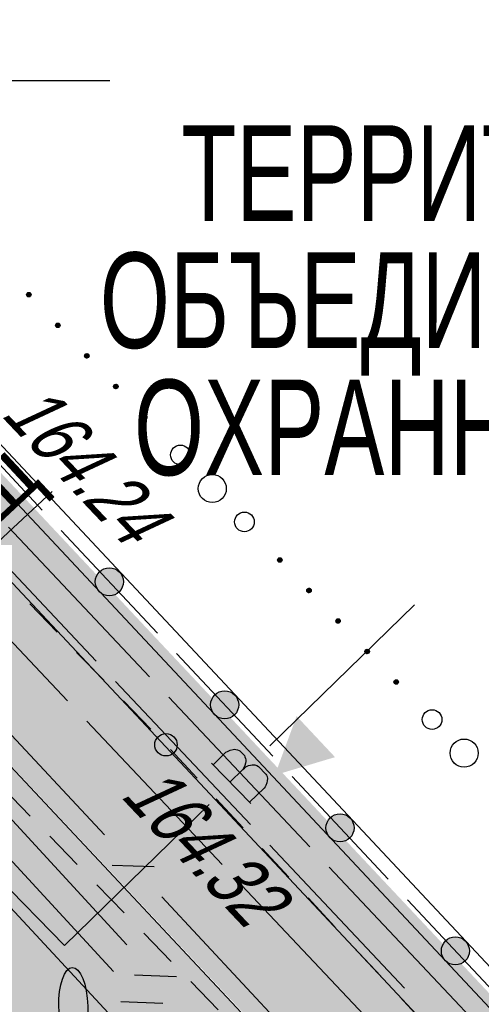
# Model space of a CAD drawing. Header units: millimetres. Extents: x 4385 to 11928, y 17253 to 36963.
# Tile 174 of 256: x 5951 to 5959, y 18684 to 18701. Entities that reach past the tile are written whole.
import ezdxf
from ezdxf import colors
from ezdxf.entities.mleader import LeaderData, LeaderLine
from ezdxf.enums import TextEntityAlignment as Align
from ezdxf.math import Vec2, Vec3

# ---------------------------------------------------------------- set-up
doc = ezdxf.new("R2010")
doc.units = ezdxf.units.MM
for name, color, linetype, lineweight in [('Геоподоснова_34179-21 от 9.08.21$0$Водопровод', 7, 'Continuous', 25), ('Геоподоснова_34179-21 от 9.08.21$0$Горизонтали', 7, 'Continuous', 25), ('Геоподоснова_34179-21 от 9.08.21$0$Граница улицы', 7, 'Continuous', 25), ('Геоподоснова_34179-21 от 9.08.21$0$Кабель Мосэнерго', 7, 'Continuous', 25), ('Геоподоснова_34179-21 от 9.08.21$0$Кабель связи', 7, 'Continuous', 25), ('Геоподоснова_34179-21 от 9.08.21$0$Координатные кресты', 7, 'Continuous', 25), ('Геоподоснова_34179-21 от 9.08.21$0$Красные линии', 7, 'Continuous', 25), ('Геоподоснова_34179-21 от 9.08.21$0$Ограды', 7, 'Continuous', 25), ('Геоподоснова_34179-21 от 9.08.21$0$Отдельно стоящее дерево', 7, 'Continuous', 25), ('Геоподоснова_34179-21 от 9.08.21$0$Полоса деревьев', 7, 'Continuous', 25), ('ГП_реконстр_Ботаническая$0$ГП_дороги_УДС', 205, 'Continuous', 5)]:
    doc.layers.add(name, color=color, linetype=linetype, lineweight=lineweight)
doc.layers.add('ГП_пож_гидр', color=7, linetype='Continuous', lineweight=0, true_color=0x0000e6)
doc.layers.add('ГП_реконстр_Ботаническая$0$ГП_озел_проект_УДС', color=7, linetype='Continuous', lineweight=0, true_color=0xbedfd7, transparency=0.5)
doc.layers.add('ГП_реконстр_Ботаническая$0$ГП_тротуары_штриховка_УДС', color=7, linetype='Continuous', lineweight=0, true_color=0xd3c4ab, transparency=0.5)
doc.styles.add('GENERATED_STYLE_1', font='GOTHIC.TTF')
doc.styles.add('Геоподоснова_34179-21 от 9.08.21$0$Style-RUSSIAN_1251 I 0.00000', font='RUSSIAN_1251.shx')
doc.styles.add('Геоподоснова_34179-21 от 9.08.21$0$Style-RUSSIAN_1251 I 0.32289', font='RUSSIAN_1251.shx', dxfattribs={"oblique": 18.5})

# ---------------------------------------------------------------- blocks, each defined once
blk = doc.blocks.new('Геоподоснова_34179-21 от 9.08.21$0$KREST_42')
at = {"layer": 'Геоподоснова_34179-21 от 9.08.21$0$Координатные кресты', "color": 7, "linetype": 'Continuous', "lineweight": 25}
for p, q in [((0, -2.5), (0, 2.5)), ((-2.5, 0), (2.5, 0))]:
    blk.add_line(p, q, dxfattribs=at)
blk = doc.blocks.new('Геоподоснова_34179-21 от 9.08.21$0$msdElementTypeLineString_74')
at = {"layer": 'Геоподоснова_34179-21 от 9.08.21$0$Ограды', "linetype": 'Continuous', "lineweight": 25}
h = blk.add_hatch(color=7, dxfattribs=at)
edge = h.paths.add_edge_path()
edge.add_arc((34.405, 35.229), 0.25, 0, 360)
h = blk.add_hatch(color=7, dxfattribs=at)
edge = h.paths.add_edge_path()
edge.add_arc((36.458, 33.04), 0.25, 0, 360)
h = blk.add_hatch(color=7, dxfattribs=at)
edge = h.paths.add_edge_path()
edge.add_arc((38.511, 30.851), 0.25, 0, 360)
h = blk.add_hatch(color=7, dxfattribs=at)
edge = h.paths.add_edge_path()
edge.add_arc((40.564, 28.662), 0.25, 0, 360)
at = {"layer": 'Геоподоснова_34179-21 от 9.08.21$0$Ограды', "color": 7, "linetype": 'Continuous', "lineweight": 25}
for p, q in [((33.55, 36.141), (35.26, 34.317)), ((35.603, 33.952), (37.313, 32.128)), ((37.656, 31.762), (39.366, 29.939)), ((39.709, 29.573), (41.419, 27.75))]:
    blk.add_line(p, q, dxfattribs=at)
at = {"layer": 'Геоподоснова_34179-21 от 9.08.21$0$Ограды', "color": 7, "linetype": 'Continuous', "lineweight": 25, "flags": 128}
for points in [[(0.436, 71.601), (8.646, 62.946), (20.483, 50.381), (28.708, 41.653), (32.156, 37.995), (45.313, 23.965), (60.469, 7.621), (67.158, 0.425)], [(0.072, 71.256), (8.282, 62.601), (20.117, 50.037), (28.343, 41.308), (31.79, 37.651), (44.945, 23.622), (60.101, 7.279), (66.79, 0.083)], [(31.496, 38.328), (31.973, 37.823), (33.208, 36.506)]]:
    blk.add_lwpolyline(points, dxfattribs=at)
at = {"layer": 'Геоподоснова_34179-21 от 9.08.21$0$Ограды', "color": 7, "linetype": 'Continuous', "lineweight": 25}
for centre in [(34.405, 35.229), (34.405, 35.229), (36.458, 33.04), (36.458, 33.04), (38.511, 30.851), (38.511, 30.851), (40.564, 28.662), (40.564, 28.662)]:
    blk.add_circle(centre, 0.25, dxfattribs=at)
blk = doc.blocks.new('Геоподоснова_34179-21 от 9.08.21$0$DEREVO_178')
at = {"layer": 'Геоподоснова_34179-21 от 9.08.21$0$Отдельно стоящее дерево', "color": 7, "linetype": 'Continuous', "lineweight": 25, "flags": 128}
blk.add_lwpolyline([(-0.007, 0.21), (-0.007, 0.393)], dxfattribs=at)
at = {"layer": 'Геоподоснова_34179-21 от 9.08.21$0$Отдельно стоящее дерево', "color": 7, "linetype": 'Continuous', "lineweight": 25}
blk.add_arc((0, 0), 0.21, 0, 360, dxfattribs=at)
blk.add_ellipse((-0.025, 1.088), major_axis=(-0.019, 0.695), ratio=0.369829, dxfattribs=at)
blk = doc.blocks.new('Геоподоснова_34179-21 от 9.08.21$0$msdElementTypeLineString_75')
at = {"layer": 'Геоподоснова_34179-21 от 9.08.21$0$Полоса деревьев', "color": 7, "linetype": 'Continuous', "lineweight": 25}
for p, q in [((21.921, 133.427), (21.956, 133.391)), ((21.922, 133.433), (21.962, 133.391)), ((21.923, 133.44), (21.969, 133.392)), ((21.925, 133.445), (21.974, 133.393)), ((21.925, 133.416), (21.945, 133.394)), ((21.927, 133.45), (21.979, 133.396)), ((21.93, 133.454), (21.984, 133.398)), ((21.933, 133.458), (21.988, 133.4)), ((21.937, 133.461), (21.991, 133.404)), ((21.942, 133.464), (21.994, 133.409)), ((21.946, 133.467), (21.997, 133.413)), ((21.951, 133.469), (21.999, 133.418)), ((21.957, 133.469), (22, 133.424)), ((21.964, 133.47), (22.001, 133.43)), ((21.973, 133.467), (21.999, 133.44)), ((21.983, 133.463), (21.989, 133.457)), ((22.437, 132.882), (22.471, 132.846)), ((22.438, 132.888), (22.478, 132.846)), ((22.439, 132.895), (22.484, 132.847)), ((22.44, 132.9), (22.49, 132.848)), ((22.44, 132.871), (22.461, 132.85)), ((22.442, 132.905), (22.494, 132.851)), ((22.445, 132.909), (22.499, 132.853)), ((22.448, 132.914), (22.503, 132.856)), ((22.453, 132.916), (22.506, 132.86)), ((22.457, 132.919), (22.509, 132.864)), ((22.461, 132.922), (22.512, 132.868)), ((22.466, 132.924), (22.514, 132.873)), ((22.473, 132.924), (22.515, 132.879)), ((22.479, 132.925), (22.516, 132.886)), ((22.488, 132.922), (22.514, 132.895)), ((22.499, 132.919), (22.505, 132.912)), ((22.952, 132.337), (22.987, 132.301)), ((22.953, 132.344), (22.993, 132.302)), ((22.954, 132.35), (22.999, 132.302)), ((22.956, 132.356), (23.005, 132.303)), ((22.956, 132.327), (22.976, 132.305)), ((22.958, 132.361), (23.009, 132.306)), ((22.961, 132.365), (23.014, 132.308)), ((22.964, 132.369), (23.019, 132.311)), ((22.968, 132.372), (23.022, 132.315)), ((22.972, 132.374), (23.025, 132.319)), ((22.977, 132.377), (23.028, 132.323)), ((22.982, 132.379), (23.03, 132.328)), ((22.988, 132.379), (23.031, 132.334)), ((22.995, 132.38), (23.032, 132.341)), ((23.004, 132.378), (23.03, 132.35)), ((23.014, 132.374), (23.02, 132.367)), ((23.468, 131.793), (23.502, 131.756)), ((23.469, 131.799), (23.509, 131.757)), ((23.47, 131.805), (23.515, 131.757)), ((23.471, 131.811), (23.521, 131.759)), ((23.471, 131.782), (23.492, 131.76)), ((23.473, 131.816), (23.525, 131.761)), ((23.476, 131.82), (23.53, 131.763)), ((23.479, 131.824), (23.534, 131.766)), ((23.484, 131.827), (23.537, 131.77)), ((23.488, 131.829), (23.54, 131.774)), ((23.492, 131.832), (23.543, 131.778)), ((23.497, 131.834), (23.545, 131.783)), ((23.504, 131.835), (23.546, 131.79)), ((23.51, 131.835), (23.547, 131.796)), ((23.519, 131.833), (23.545, 131.805)), ((23.53, 131.829), (23.536, 131.822)), ((23.983, 131.248), (24.018, 131.211)), ((23.984, 131.254), (24.024, 131.212)), ((23.985, 131.26), (24.03, 131.212)), ((23.987, 131.266), (24.036, 131.214)), ((23.987, 131.237), (24.007, 131.215)), ((23.989, 131.271), (24.04, 131.216)), ((23.992, 131.275), (24.045, 131.218)), ((23.995, 131.279), (24.05, 131.221)), ((23.999, 131.282), (24.053, 131.225)), ((24.003, 131.285), (24.056, 131.229)), ((24.008, 131.287), (24.059, 131.234)), ((24.013, 131.289), (24.061, 131.239)), ((24.019, 131.29), (24.062, 131.245)), ((24.025, 131.29), (24.063, 131.251)), ((24.035, 131.288), (24.061, 131.26)), ((24.045, 131.284), (24.051, 131.278)), ((26.389, 128.705), (26.424, 128.669)), ((26.39, 128.712), (26.43, 128.67)), ((26.391, 128.718), (26.436, 128.67)), ((26.392, 128.724), (26.442, 128.672)), ((26.392, 128.695), (26.413, 128.673)), ((26.395, 128.729), (26.446, 128.674)), ((26.397, 128.733), (26.451, 128.676)), ((26.4, 128.737), (26.456, 128.679)), ((26.405, 128.74), (26.459, 128.683)), ((26.409, 128.742), (26.461, 128.687)), ((26.413, 128.745), (26.464, 128.692)), ((26.418, 128.747), (26.467, 128.697)), ((26.425, 128.748), (26.467, 128.703)), ((26.431, 128.748), (26.468, 128.709)), ((26.44, 128.746), (26.466, 128.718)), ((26.451, 128.742), (26.457, 128.736)), ((26.907, 128.163), (26.941, 128.127)), ((26.908, 128.169), (26.948, 128.127)), ((26.909, 128.176), (26.954, 128.128)), ((26.91, 128.181), (26.96, 128.129)), ((26.91, 128.152), (26.931, 128.131)), ((26.912, 128.186), (26.964, 128.132)), ((26.915, 128.19), (26.969, 128.134)), ((26.918, 128.195), (26.974, 128.137)), ((26.923, 128.197), (26.976, 128.141)), ((26.927, 128.2), (26.979, 128.145)), ((26.931, 128.203), (26.982, 128.149)), ((26.936, 128.205), (26.985, 128.154)), ((26.943, 128.205), (26.985, 128.16)), ((26.949, 128.206), (26.986, 128.167)), ((26.958, 128.204), (26.984, 128.176)), ((26.969, 128.2), (26.975, 128.193)), ((27.425, 127.621), (27.459, 127.584)), ((27.426, 127.627), (27.466, 127.585)), ((27.427, 127.633), (27.472, 127.585)), ((27.428, 127.639), (27.478, 127.587)), ((27.428, 127.61), (27.449, 127.588)), ((27.43, 127.644), (27.482, 127.589)), ((27.433, 127.648), (27.487, 127.591)), ((27.436, 127.652), (27.491, 127.594)), ((27.441, 127.655), (27.494, 127.598)), ((27.445, 127.658), (27.497, 127.603)), ((27.449, 127.66), (27.5, 127.607)), ((27.454, 127.662), (27.502, 127.612)), ((27.461, 127.663), (27.503, 127.618)), ((27.467, 127.663), (27.504, 127.624)), ((27.476, 127.661), (27.502, 127.634)), ((27.487, 127.657), (27.493, 127.651)), ((27.943, 127.078), (27.977, 127.042)), ((27.944, 127.084), (27.984, 127.042)), ((27.945, 127.091), (27.99, 127.043)), ((27.946, 127.096), (27.996, 127.044)), ((27.946, 127.067), (27.967, 127.046)), ((27.948, 127.101), (28, 127.047)), ((27.951, 127.105), (28.005, 127.049)), ((27.954, 127.11), (28.009, 127.052)), ((27.958, 127.112), (28.012, 127.056)), ((27.963, 127.115), (28.015, 127.06)), ((27.967, 127.118), (28.018, 127.064)), ((27.972, 127.12), (28.02, 127.069)), ((27.978, 127.12), (28.021, 127.076)), ((27.985, 127.121), (28.022, 127.082)), ((27.994, 127.119), (28.02, 127.091)), ((28.004, 127.115), (28.011, 127.108)), ((28.461, 126.536), (28.495, 126.499)), ((28.462, 126.548), (28.508, 126.501)), ((28.462, 126.542), (28.502, 126.5)), ((28.464, 126.554), (28.514, 126.502)), ((28.464, 126.525), (28.485, 126.503)), ((28.466, 126.559), (28.518, 126.505)), ((28.469, 126.563), (28.523, 126.507)), ((28.472, 126.567), (28.527, 126.509)), ((28.476, 126.57), (28.53, 126.514)), ((28.481, 126.573), (28.533, 126.518)), ((28.485, 126.575), (28.536, 126.522)), ((28.49, 126.577), (28.538, 126.527)), ((28.496, 126.578), (28.539, 126.533)), ((28.503, 126.579), (28.54, 126.539)), ((28.512, 126.576), (28.538, 126.549)), ((28.522, 126.572), (28.529, 126.566))]:
    blk.add_line(p, q, dxfattribs=at)
for centre, radius in [((21.961, 133.43), 0.04), ((22.477, 132.885), 0.04), ((22.992, 132.34), 0.04), ((23.508, 131.796), 0.04), ((24.023, 131.251), 0.04), ((24.659, 130.579), 0.175), ((25.226, 129.98), 0.25), ((25.799, 129.387), 0.175), ((26.429, 128.709), 0.04), ((26.947, 128.166), 0.04), ((27.465, 127.624), 0.04), ((27.982, 127.081), 0.04), ((28.5, 126.539), 0.04), ((29.139, 125.87), 0.175), ((29.709, 125.273), 0.25)]:
    blk.add_circle(centre, radius, dxfattribs=at)
blk = doc.blocks.new('Геоподоснова_34179-21 от 9.08.21$0$msdElementTypeLineString_78')
at = {"layer": 'Геоподоснова_34179-21 от 9.08.21$0$Граница улицы', "color": 7, "linetype": 'Continuous', "lineweight": 25}
for p, q in [((37.512, 156.473), (38, 155.969)), ((38.349, 155.611), (38.837, 155.107)), ((39.185, 154.748), (39.673, 154.245)), ((40.021, 153.886), (40.51, 153.383)), ((40.858, 153.024), (41.346, 152.521))]:
    blk.add_line(p, q, dxfattribs=at)
blk = doc.blocks.new('Геоподоснова_34179-21 от 9.08.21$0$msdElementTypeLineString_79')
at = {"layer": 'Геоподоснова_34179-21 от 9.08.21$0$Граница улицы', "color": 7, "linetype": 'Continuous', "lineweight": 25}
for p, q in [((36.457, 157.646), (35.97, 158.15)), ((37.292, 156.784), (36.805, 157.287)), ((38.127, 155.921), (37.64, 156.424)), ((38.95, 155.046), (38.473, 155.56)), ((39.766, 154.166), (39.29, 154.68)), ((40.583, 153.286), (40.107, 153.799)), ((41.4, 152.406), (40.923, 152.919)), ((42.217, 151.526), (41.74, 152.039)), ((43.034, 150.645), (42.557, 151.159))]:
    blk.add_line(p, q, dxfattribs=at)
blk = doc.blocks.new('Геоподоснова_34179-21 от 9.08.21$0$PIKET_320')
at = {"layer": 'Геоподоснова_34179-21 от 9.08.21$0$Горизонтали', "color": 7, "linetype": 'Continuous', "lineweight": 25}
blk.add_arc((0, 0), 0.2, 0, 360, dxfattribs=at)
blk = doc.blocks.new('Геоподоснова_34179-21 от 9.08.21$0$msdElementTypeLineString_332')
at = {"layer": 'Геоподоснова_34179-21 от 9.08.21$0$Водопровод', "color": 7, "linetype": 'Continuous', "lineweight": 25}
for p, q in [((0.001, 7.149), (2.969, 4.111)), ((10.636, 3.554), (13.213, 6.061)), ((4.017, 3.038), (6.985, 0)), ((6.985, 0), (9.561, 2.507))]:
    blk.add_line(p, q, dxfattribs=at)
blk = doc.blocks.new('Геоподоснова_34179-21 от 9.08.21$0$msdElementTypeLineString_333')
at = {"layer": 'Геоподоснова_34179-21 от 9.08.21$0$Водопровод', "color": 7, "linetype": 'Continuous', "lineweight": 25}
for p, q in [((4.203, 4.571), (3.49, 3.874)), ((3.871, 4.247), (4.096, 4.017)), ((3.513, 3.897), (3.766, 3.638)), ((10.103, 3.742), (10.798, 3.027)), ((10.426, 3.409), (10.657, 3.633)), ((10.776, 3.05), (11.035, 3.303))]:
    blk.add_line(p, q, dxfattribs=at)
at = {"layer": 'Геоподоснова_34179-21 от 9.08.21$0$Водопровод', "color": 7, "linetype": 'Continuous', "lineweight": 25, "flags": 128}
for points in [[(4.177, 4.546), (4.4, 4.317), (4.417, 4.292), (4.439, 4.243), (4.451, 4.19), (4.453, 4.166), (4.452, 4.141), (4.445, 4.114), (4.433, 4.083), (4.425, 4.07), (4.342, 3.989), (4.322, 3.978), (4.291, 3.966), (4.266, 3.963), (4.24, 3.96), (4.206, 3.966), (4.167, 3.978), (4.136, 3.992), (4.096, 4.017), (4.12, 3.987), (4.141, 3.96), (4.164, 3.915), (4.173, 3.882), (4.179, 3.849), (4.177, 3.805), (4.166, 3.766), (4.15, 3.737), (4.014, 3.604), (3.998, 3.593), (3.971, 3.583), (3.936, 3.577), (3.893, 3.58), (3.86, 3.587), (3.813, 3.606), (3.787, 3.62), (3.766, 3.638)], [(10.128, 3.715), (10.357, 3.938), (10.382, 3.955), (10.431, 3.976), (10.484, 3.989), (10.508, 3.991), (10.533, 3.99), (10.561, 3.983), (10.591, 3.97), (10.604, 3.962), (10.685, 3.879), (10.696, 3.859), (10.708, 3.829), (10.711, 3.804), (10.714, 3.777), (10.708, 3.743), (10.695, 3.705), (10.682, 3.673), (10.657, 3.633), (10.687, 3.657), (10.714, 3.678), (10.759, 3.701), (10.792, 3.71), (10.825, 3.716), (10.869, 3.714), (10.908, 3.703), (10.937, 3.687), (11.07, 3.55), (11.08, 3.534), (11.09, 3.508), (11.096, 3.472), (11.093, 3.43), (11.086, 3.397), (11.067, 3.35), (11.053, 3.324), (11.035, 3.303)]]:
    blk.add_lwpolyline(points, dxfattribs=at)
blk = doc.blocks.new('Геоподоснова_34179-21 от 9.08.21$0$msdElementTypeMultiLine_160')
at = {"layer": 'Геоподоснова_34179-21 от 9.08.21$0$Водопровод', "color": 7, "linetype": 'Continuous', "lineweight": 25}
for name, p in [('Геоподоснова_34179-21 от 9.08.21$0$msdElementTypeLineString_332', (0.5, 0.5)), ('Геоподоснова_34179-21 от 9.08.21$0$msdElementTypeLineString_333', (0, 0))]:
    blk.add_blockref(name, p, dxfattribs=at)
blk = doc.blocks.new('Геоподоснова_34179-21 от 9.08.21$0$msdElementTypeLineString_472')
at = {"layer": 'Геоподоснова_34179-21 от 9.08.21$0$Водопровод', "color": 7, "linetype": 'Continuous', "lineweight": 25}
blk.add_line((2.206, 59.446), (27.662, 32.077), dxfattribs=at)
blk = doc.blocks.new('Геоподоснова_34179-21 от 9.08.21$0$msdElementTypeMultiLine_269')
at = {"layer": 'Геоподоснова_34179-21 от 9.08.21$0$Водопровод', "color": 7, "linetype": 'Continuous', "lineweight": 25}
blk.add_blockref('Геоподоснова_34179-21 от 9.08.21$0$msdElementTypeLineString_472', (0.5, 0.5), dxfattribs=at)
blk = doc.blocks.new('Геоподоснова_34179-21 от 9.08.21$0$msdElementTypeLineString_531')
at = {"layer": 'Геоподоснова_34179-21 от 9.08.21$0$Кабель связи', "color": 3, "linetype": 'Continuous', "lineweight": 25}
for p, q in [((5.952, 53.886), (8.386, 51.247)), ((8.52, 50.711), (9.269, 50.681))]:
    blk.add_line(p, q, dxfattribs=at)
blk = doc.blocks.new('Геоподоснова_34179-21 от 9.08.21$0$msdElementTypeLineString_532')
at = {"layer": 'Геоподоснова_34179-21 от 9.08.21$0$Кабель связи', "color": 3, "linetype": 'Continuous', "lineweight": 25}
for p, q in [((5.978, 54.164), (8.431, 51.505)), ((8.565, 50.969), (9.314, 50.939))]:
    blk.add_line(p, q, dxfattribs=at)
blk = doc.blocks.new('Геоподоснова_34179-21 от 9.08.21$0$msdElementTypeMultiLine_326')
at = {"layer": 'Геоподоснова_34179-21 от 9.08.21$0$Кабель связи', "color": 3, "linetype": 'Continuous', "lineweight": 25}
for name, p in [('Геоподоснова_34179-21 от 9.08.21$0$msdElementTypeLineString_531', (0.288, 0.732)), ('Геоподоснова_34179-21 от 9.08.21$0$msdElementTypeLineString_532', (0, 0))]:
    blk.add_blockref(name, p, dxfattribs=at)
blk = doc.blocks.new('Геоподоснова_34179-21 от 9.08.21$0$msdElementTypeLineString_533')
at = {"layer": 'Геоподоснова_34179-21 от 9.08.21$0$Кабель связи', "color": 3, "linetype": 'Continuous', "lineweight": 25}
for p, q in [((6.008, 54.032), (8.474, 51.384)), ((8.611, 50.849), (9.36, 50.822)), ((9.496, 50.286), (11.962, 47.638))]:
    blk.add_line(p, q, dxfattribs=at)
blk = doc.blocks.new('Геоподоснова_34179-21 от 9.08.21$0$msdElementTypeMultiLine_327')
at = {"layer": 'Геоподоснова_34179-21 от 9.08.21$0$Кабель связи', "color": 3, "linetype": 'Continuous', "lineweight": 25}
blk.add_blockref('Геоподоснова_34179-21 от 9.08.21$0$msdElementTypeLineString_533', (0, 0), dxfattribs=at)
blk = doc.blocks.new('Геоподоснова_34179-21 от 9.08.21$0$msdElementTypeLineString_931')
at = {"layer": 'Геоподоснова_34179-21 от 9.08.21$0$Красные линии', "linetype": 'Continuous', "lineweight": 25}
for points in [[(33.756, 53.006), (33.072, 53.735), (33.254, 53.906), (33.939, 53.177)], [(34.441, 52.277), (33.756, 53.006), (33.939, 53.177), (34.623, 52.448)], [(35.125, 51.547), (34.441, 52.277), (34.623, 52.448), (35.307, 51.719)], [(35.809, 50.818), (35.125, 51.547), (35.307, 51.719), (35.991, 50.989)], [(36.493, 50.089), (35.809, 50.818), (35.991, 50.989), (36.676, 50.26)], [(37.178, 49.36), (36.493, 50.089), (36.676, 50.26), (37.36, 49.531)], [(37.862, 48.631), (37.178, 49.36), (37.36, 49.531), (38.044, 48.802)], [(38.167, 48.488), (38.554, 49.537), (39.238, 48.808)], [(38.546, 47.902), (37.862, 48.631), (38.044, 48.802), (38.729, 48.073)], [(39.231, 47.172), (38.546, 47.902), (38.729, 48.073), (39.413, 47.343)], [(39.915, 46.443), (39.231, 47.172), (39.413, 47.343), (40.097, 46.614)], [(40.599, 45.714), (39.915, 46.443), (40.097, 46.614), (40.782, 45.885)], [(41.284, 44.985), (40.599, 45.714), (40.782, 45.885), (41.466, 45.156)], [(41.968, 44.256), (41.284, 44.985), (41.466, 45.156), (42.15, 44.427)]]:
    blk.add_hatch(color=1, dxfattribs=at).paths.add_polyline_path(points)
blk = doc.blocks.new('Геоподоснова_34179-21 от 9.08.21$0$msdElementTypeTextNode_40')
at = {"layer": 'Геоподоснова_34179-21 от 9.08.21$0$Красные линии', "color": 1, "linetype": 'Continuous', "lineweight": 53, "style": 'Геоподоснова_34179-21 от 9.08.21$0$Style-RUSSIAN_1251 I 0.00000', "width": 0.705882}
for s, p in [('ТЕРРИТОРИЯ ', (-0.001, 2.262)), ('ОБЪЕДИНЕННЫХ ', (0.03, 0)), ('ОХРАННЫХ ЗОН', (0, -2.262))]:
    blk.add_text(s, height=1.7, dxfattribs=at).set_placement(p, align=Align.MIDDLE_CENTER)
blk = doc.blocks.new('Геоподоснова_34179-21 от 9.08.21')
at = {"layer": 'Геоподоснова_34179-21 от 9.08.21$0$Кабель Мосэнерго', "color": 10, "linetype": 'Continuous', "lineweight": 25}
for p, q in [((5949.854, 18692.219), (5952.256, 18689.673)), ((5950.697, 18692.054), (5953.207, 18689.393)), ((5949.335, 18691.517), (5951.746, 18688.965)), ((5952.599, 18689.309), (5955, 18686.763)), ((5953.55, 18689.029), (5956.06, 18686.368)), ((5952.089, 18688.602), (5954.499, 18686.051)), ((5955.344, 18686.399), (5957.745, 18683.853)), ((5954.843, 18685.687), (5957.253, 18683.136))]:
    blk.add_line(p, q, dxfattribs=at)
at = {"layer": 'Геоподоснова_34179-21 от 9.08.21$0$Кабель Мосэнерго', "color": 10, "linetype": 'Continuous', "lineweight": 25, "flags": 128}
blk.add_lwpolyline([(5956.403, 18686.004), (5958.635, 18683.639), (5958.91, 18683.341)], dxfattribs=at)
at = {"layer": 'Геоподоснова_34179-21 от 9.08.21$0$Водопровод', "color": 7, "linetype": 'Continuous', "lineweight": 25}
for name, p in [('Геоподоснова_34179-21 от 9.08.21$0$msdElementTypeMultiLine_269', (5942.003, 18631.815)), ('Геоподоснова_34179-21 от 9.08.21$0$msdElementTypeMultiLine_160', (5944.208, 18684.112))]:
    blk.add_blockref(name, p, dxfattribs=at)
at = {"layer": 'Геоподоснова_34179-21 от 9.08.21$0$Горизонтали', "color": 7, "linetype": 'Continuous', "lineweight": 25}
blk.add_blockref('Геоподоснова_34179-21 от 9.08.21$0$PIKET_320', (5953.498, 18688.185), dxfattribs=at)
at = {"layer": 'Геоподоснова_34179-21 от 9.08.21$0$Граница улицы', "color": 7, "linetype": 'Continuous', "lineweight": 25}
for name, p in [('Геоподоснова_34179-21 от 9.08.21$0$msdElementTypeLineString_79', (5915.103, 18532.541)), ('Геоподоснова_34179-21 от 9.08.21$0$msdElementTypeLineString_78', (5913.081, 18530.947))]:
    blk.add_blockref(name, p, dxfattribs=at)
at = {"layer": 'Геоподоснова_34179-21 от 9.08.21$0$Кабель связи', "color": 3, "linetype": 'Continuous', "lineweight": 25}
for name, p in [('Геоподоснова_34179-21 от 9.08.21$0$msdElementTypeMultiLine_327', (5943.927, 18635.195)), ('Геоподоснова_34179-21 от 9.08.21$0$msdElementTypeMultiLine_326', (5944.13, 18632.646))]:
    blk.add_blockref(name, p, dxfattribs=at)
at = {"layer": 'Геоподоснова_34179-21 от 9.08.21$0$Координатные кресты', "color": 7, "linetype": 'Continuous', "lineweight": 25}
blk.add_blockref('Геоподоснова_34179-21 от 9.08.21$0$KREST_42', (5950, 18700), dxfattribs=at)
at = {"layer": 'Геоподоснова_34179-21 от 9.08.21$0$Красные линии', "color": 1, "linetype": 'Continuous', "lineweight": 25}
blk.add_blockref('Геоподоснова_34179-21 от 9.08.21$0$msdElementTypeLineString_931', (5917.269, 18639.156), dxfattribs=at)
at = {"layer": 'Геоподоснова_34179-21 от 9.08.21$0$Красные линии', "color": 1, "linetype": 'Continuous', "lineweight": 53}
blk.add_blockref('Геоподоснова_34179-21 от 9.08.21$0$msdElementTypeTextNode_40', (5959.472, 18696.093), dxfattribs=at)
at = {"layer": 'Геоподоснова_34179-21 от 9.08.21$0$Ограды', "color": 7, "linetype": 'Continuous', "lineweight": 25}
blk.add_blockref('Геоподоснова_34179-21 от 9.08.21$0$msdElementTypeLineString_74', (5918.085, 18655.855), dxfattribs=at)
at = {"layer": 'Геоподоснова_34179-21 от 9.08.21$0$Отдельно стоящее дерево', "color": 7, "linetype": 'Continuous', "lineweight": 25}
blk.add_blockref('Геоподоснова_34179-21 от 9.08.21$0$DEREVO_178', (5951.874, 18682.441), dxfattribs=at)
at = {"layer": 'Геоподоснова_34179-21 от 9.08.21$0$Полоса деревьев', "color": 7, "linetype": 'Continuous', "lineweight": 25}
blk.add_blockref('Геоподоснова_34179-21 от 9.08.21$0$msdElementTypeLineString_75', (5929.096, 18562.763), dxfattribs=at)
at = {"layer": 'Геоподоснова_34179-21 от 9.08.21$0$Горизонтали', "color": 7, "linetype": 'Continuous', "lineweight": 25, "style": 'Геоподоснова_34179-21 от 9.08.21$0$Style-RUSSIAN_1251 I 0.32289', "oblique": 18.5, "width": 0.799996}
for s, rotation, p in [('164.24', 313.4884, (5950.541, 18694.054)), ('164.32', 313.4505, (5952.668, 18687.274))]:
    blk.add_text(s, height=1, rotation=rotation, dxfattribs=at).set_placement(p)
blk = doc.blocks.new('ГП_реконстр_Ботаническая')
at = {"layer": 'ГП_реконстр_Ботаническая$0$ГП_озел_проект_УДС'}
h = blk.add_hatch(color=256, dxfattribs=at)
h.dxf.hatch_style = 1
h.paths.add_polyline_path([(6126.373, 18504.815), (6123.308, 18507.966), (6106.577, 18525.164), (6099.811, 18532.119), (6088.724, 18543.823), (6080.158, 18552.896), (6067.465, 18566.343), (6050.706, 18584.162), (6038.282, 18597.366), (6031.186, 18604.9), (6021.528, 18615.232), (6013.972, 18623.368), (6004.487, 18633.543), (5993.432, 18645.389), (5984.524, 18654.969), (5977.249, 18662.755), (5960.313, 18680.863), (5953.385, 18688.261), (5940.207, 18702.323), (5927.42, 18715.914), (5917.073, 18726.98), (5904.071, 18740.829), (5892.782, 18752.846), (5884.563, 18761.599), (5872.495, 18774.448), (5867.269, 18779.99), (5858.359, 18789.441), (5847.609, 18800.81), (5845.44, 18803.148), (5844.691, 18804.099), (5843.942, 18805.05), (5842.611, 18806.938), (5841.596, 18808.377), (5840.738, 18809.757), (5839.026, 18812.55), (5834.75, 18819.293), (5833.84, 18820.728), (5833.002, 18822.05), (5834.308, 18822.792), (5835.027, 18821.658), (5835.666, 18820.65), (5840.803, 18812.485), (5842.44, 18809.848), (5843.866, 18807.761), (5845.555, 18804.868), (5848.557, 18801.642), (5859.189, 18790.236), (5866.728, 18782.225), (5873.598, 18774.935), (5888.178, 18759.464), (5901.685, 18745.123), (5909.243, 18737.13), (5927.385, 18717.814), (5942.716, 18701.346), (5954.986, 18688.176), (5971.094, 18671.065), (5984.997, 18656.339), (5993.01, 18647.748), (6000.659, 18639.517), (6012.632, 18626.527), (6021.195, 18617.332), (6030.393, 18607.459), (6038.5, 18598.765), (6048.716, 18587.935), (6063.712, 18572.107), (6079.795, 18555.08), (6094.739, 18539.244), (6100.716, 18532.91), (6107.61, 18525.586), (6127.252, 18505.538)])
h = blk.add_hatch(color=256, dxfattribs=at)
h.dxf.hatch_style = 1
h.paths.add_polyline_path([(6050.382, 18572.283), (6049.308, 18573.426), (6046.837, 18576.052), (6043.542, 18579.554), (6040.885, 18582.383), (6037.793, 18585.697), (6033.454, 18590.349), (6028.575, 18595.58), (6024.66, 18599.747), (6021.943, 18602.624), (6017.898, 18606.905), (6010.793, 18614.467), (6000.816, 18625.173), (5996.482, 18629.797), (5990.928, 18635.704), (5985.154, 18641.844), (5978.583, 18648.886), (5974.479, 18653.29), (5962.966, 18665.602), (5958.029, 18670.876), (5950.632, 18678.794), (5944.881, 18684.955), (5936.639, 18693.731), (5931.329, 18699.387), (5930.21, 18700.58), (5928.601, 18702.303), (5926.705, 18704.334), (5920.13, 18711.376), (5915.215, 18716.64), (5906.51, 18725.964), (5910.994, 18730.171), (5914.288, 18726.664), (5925.779, 18714.375), (5937.933, 18701.457), (5938.27, 18701.096), (5938.307, 18701.056), (5939.841, 18699.423), (5955.803, 18682.391), (5962.841, 18674.868), (5971.075, 18666.067), (5982.879, 18653.434), (5996.228, 18639.078), (6007.579, 18626.945), (6019.882, 18613.698), (6031.558, 18601.207), (6040.92, 18591.297), (6041.693, 18590.478), (6043.487, 18588.578), (6043.979, 18588.053), (6045.539, 18586.389), (6045.689, 18586.231), (6053.585, 18577.794), (6054.795, 18576.509), (6054.513, 18576.239), (6052.524, 18574.334)])
at = {"layer": 'ГП_реконстр_Ботаническая$0$ГП_тротуары_штриховка_УДС'}
h = blk.add_hatch(color=256, dxfattribs=at)
h.dxf.hatch_style = 1
h.paths.add_polyline_path([(6055.225, 18579.334), (6050.706, 18584.162), (6038.953, 18596.652), (6038.28, 18597.365), (6033.198, 18602.748), (6031.186, 18604.9), (6027.01, 18609.368), (6021.528, 18615.232), (6021.524, 18615.237), (6021.519, 18615.243), (6015.524, 18621.697), (6013.972, 18623.368), (6004.487, 18633.543), (6001.57, 18636.662), (6001.041, 18637.226), (5997.873, 18640.613), (5996.42, 18642.176), (5994.842, 18643.865), (5993.43, 18645.388), (5992.291, 18646.616), (5988.244, 18650.969), (5984.524, 18654.969), (5977.249, 18662.755), (5972.716, 18667.602), (5972.706, 18667.613), (5964.483, 18676.404), (5960.365, 18680.808), (5960.313, 18680.863), (5960.313, 18680.863), (5960.294, 18680.884), (5957.445, 18683.927), (5957.431, 18683.941), (5953.385, 18688.261), (5940.207, 18702.323), (5939.966, 18702.579), (5939.948, 18702.598), (5927.413, 18715.922), (5917.073, 18726.98), (5917.071, 18726.981), (5915.937, 18728.189), (5915.927, 18728.2), (5904.073, 18740.823), (5892.782, 18752.846), (5884.864, 18761.278), (5884.568, 18761.594), (5872.533, 18774.408), (5872.495, 18774.448), (5867.269, 18779.99), (5858.359, 18789.441), (5847.609, 18800.81), (5845.661, 18802.87), (5845.646, 18802.886), (5845.44, 18803.148), (5845.427, 18803.164), (5844.686, 18804.095), (5843.742, 18805.281), (5841.596, 18808.377), (5841.525, 18808.478), (5841.515, 18808.495), (5841.484, 18808.538), (5841.245, 18808.929), (5840.733, 18809.754), (5839.029, 18812.499), (5838.685, 18813.046), (5836.949, 18811.837), (5838.132, 18809.967), (5840.471, 18806.525), (5843.299, 18802.363), (5853.068, 18791.877), (5856.384, 18788.365), (5864.712, 18779.517), (5866.856, 18777.149), (5870.857, 18772.906), (5879.146, 18764.081), (5882.833, 18760.233), (5890.953, 18751.555), (5890.93, 18751.533), (5890.967, 18751.494), (5890.484, 18751.099), (5891.434, 18750.092), (5891.899, 18750.502), (5891.928, 18750.527), (5897.125, 18745.006), (5902.297, 18739.492), (5914.022, 18726.984), (5924.436, 18715.928), (5937.933, 18701.457), (5938.27, 18701.096), (5938.307, 18701.056), (5939.841, 18699.423), (5955.798, 18682.43), (5971.099, 18666.123), (5996.202, 18639.189), (6000.748, 18634.311), (6007.598, 18626.961), (6019.612, 18614.02), (6031.443, 18601.387), (6040.92, 18591.297), (6040.918, 18591.295), (6041.691, 18590.476), (6041.7, 18590.485), (6043.487, 18588.578), (6043.979, 18588.053), (6045.539, 18586.389), (6045.689, 18586.231), (6053.408, 18578.075), (6058.592, 18572.565), (6059.398, 18574.905)])
at = {"layer": 'ГП_реконстр_Ботаническая$0$ГП_дороги_УДС', "flags": 128}
for points in [[(5957.446, 18683.928), (5939.949, 18702.598), (5927.42, 18715.914), (5915.929, 18728.203), (5872.495, 18774.448), (5858.351, 18789.449), (5845.646, 18802.886), (5843.942, 18805.05), (5841.525, 18808.478), (5839.029, 18812.499), (5834.75, 18819.293), (5833.029, 18822.007)], [(5955.804, 18682.389), (5938.309, 18701.058), (5925.779, 18714.375), (5914.288, 18726.664), (5910.994, 18730.171)], [(6045.617, 18589.6), (6033.198, 18602.748), (6021.528, 18615.232), (6009.225, 18628.479), (5997.873, 18640.613), (5984.525, 18654.968), (5972.719, 18667.604), (5964.484, 18676.405), (5957.446, 18683.928)]]:
    blk.add_lwpolyline(points, dxfattribs=at)

msp = doc.modelspace()

# ---------------------------------------------------------------- block references
for name in ['ГП_реконстр_Ботаническая', 'Геоподоснова_34179-21 от 9.08.21']:
    msp.add_blockref(name, (0, 0))

# ---------------------------------------------------------------- leaders
at = {"layer": 'ГП_пож_гидр', "linetype": 'Continuous'}
ml = msp.add_multileader_mtext('Standard', dxfattribs=at)
ml.set_content('{\\LПГ сущ}', color=256, style='GENERATED_STYLE_1')
ml.set_leader_properties()
ml.build(insert=Vec2(0, 0))
ml.multileader.update_dxf_attribs({"text_right_attachment_type": 6, "dogleg_length": 0.5, "arrow_head_size": 1.125})
ctx = ml.context
ctx.base_point, ctx.char_height, ctx.arrow_head_size, ctx.landing_gap_size, ctx.plane_origin, ctx.plane_x_axis, ctx.plane_y_axis = Vec3(5947.217, 18689.593), 1.125, 1.125, 0.169, Vec3(5922.487, 18703.463), Vec3(0.731354, 0.681998), Vec3(-0.681998, 0.731354)
ctx.right_attachment = 6
notes = []
notes.append((ctx, [(1, (1, 1, 0), (5946.874, 18689.273), (0.731354, 0.681998), 0.469, [(1, [(5944.461, 18691.9)], 0, [])])]))
ctx.mtext.insert, ctx.mtext.text_direction, ctx.mtext.rotation, ctx.mtext.flow_direction = Vec3(5946.853, 18690.23), Vec3(0.731354, 0.681998), 0.750492, 5
for ctx, leaders in notes:
    for number, flags, end, landing, length, lines in leaders:
        leader = LeaderData()
        leader.index, (leader.has_last_leader_line, leader.has_dogleg_vector, leader.attachment_direction) = number, flags
        leader.last_leader_point, leader.dogleg_vector, leader.dogleg_length = Vec3(end), Vec3(landing), length
        for number, points, colour, breaks in lines:
            line = LeaderLine()
            line.index, line.vertices, line.color, line.breaks = number, Vec3.list(points), colors.encode_raw_color(colour), breaks
            leader.lines.append(line)
        ctx.leaders.append(leader)

doc.saveas('drawing.dxf')
